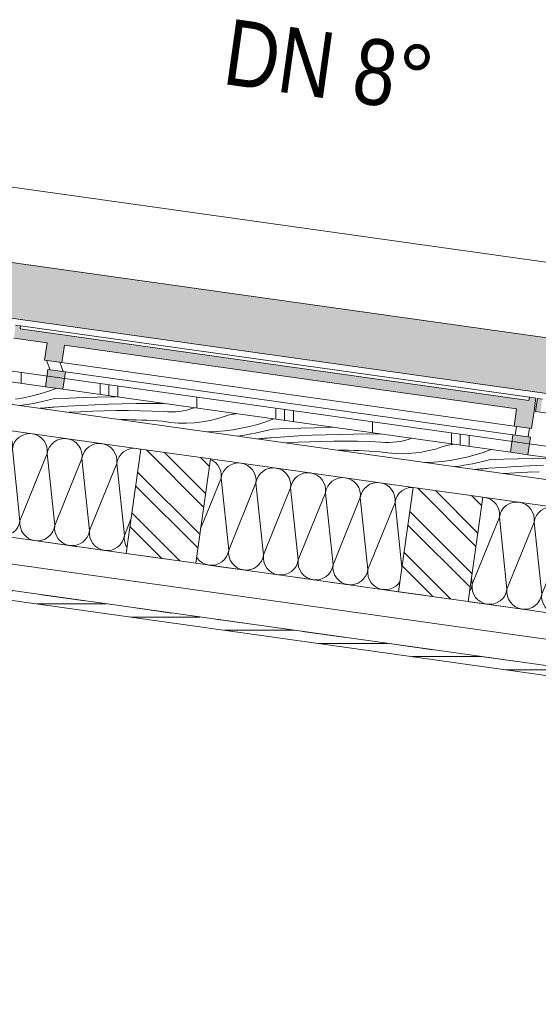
# Model space of a CAD drawing. Header units: metres. Extents: x 0 to 334, y 0 to 60.
# Tile 62 of 72: x 112.11 to 113.29, y 16.36 to 18.6. Entities that reach past the tile are written whole.
import ezdxf

# ---------------------------------------------------------------- set-up
doc = ezdxf.new("R2010")
doc.units = ezdxf.units.M
doc.header["$MEASUREMENT"] = 0
doc.linetypes.add('Strichlinie eng', pattern=[0.115, 0.075, -0.04])
for name, color, linetype in [('Neubau_0', 7, 'Continuous'), ('Neubau_24 Dachhaut', 7, 'Continuous'), ('Neubau_25 Dachsparren', 7, 'Continuous'), ('Neubau_70 Entwässerung_Regenwasser', 7, 'Continuous'), ('Neubau_90 Allgemein Beschriftung', 7, 'Continuous'), ('Neubau_@RL_500 Einrichtung', 7, 'Continuous')]:
    doc.layers.add(name, color=color, linetype=linetype)
doc.styles.add('ERSTELLTER_STIL_1', font='ARIALN.TTF')
pattern_1 = [(90, (111.53342, 12.92067), (-0.4, 0), []), (90, (111.51342, 12.92067), (-0.4, 0), []), (90, (111.49342, 12.92067), (-0.4, 0), []), (90, (111.71342, 13.92067), (-0.2, 0), [])]
pattern_2 = [(135, (111.51342, 12.92067), (0.053033, 0.053033), []), (135, (111.495744, 12.90299), (0.053033, 0.053033), [])]

# ---------------------------------------------------------------- blocks, each defined once
blk = doc.blocks.new('*X46', base_point=(111.5134, 12.9207))
at = {"layer": 'Neubau_24 Dachhaut', "color": 8, "linetype": 'Continuous', "lineweight": 9}
for p, q in [((111.9275, 17.6759), (111.9233, 17.6806)), ((111.9316, 17.6692), (111.9275, 17.6759)), ((111.9343, 17.6619), (111.9316, 17.6692)), ((111.945, 17.6673), (111.9403, 17.661)), ((111.9507, 17.6726), (111.945, 17.6673)), ((111.9574, 17.6767), (111.9507, 17.6726)), ((111.9648, 17.6794), (111.9574, 17.6767)), ((111.9725, 17.6806), (111.9648, 17.6794)), ((111.9804, 17.6803), (111.9725, 17.6806)), ((111.988, 17.6785), (111.9804, 17.6803)), ((111.9951, 17.6752), (111.988, 17.6785)), ((112.0014, 17.6705), (111.9951, 17.6752)), ((112.0068, 17.6648), (112.0014, 17.6705)), ((112.0367, 17.6656), (112.03, 17.6615)), ((112.044, 17.6683), (112.0367, 17.6656)), ((112.0518, 17.6695), (112.044, 17.6683)), ((112.0596, 17.6692), (112.0518, 17.6695)), ((112.0672, 17.6673), (112.0596, 17.6692)), ((112.0743, 17.664), (112.0672, 17.6673)), ((111.9352, 17.6463), (111.9095, 17.5828)), ((111.9355, 17.6541), (111.9343, 17.6619)), ((111.9352, 17.6463), (111.9355, 17.6541)), ((111.9371, 17.6539), (111.9352, 17.6463)), ((111.9352, 17.6463), (111.9525, 17.4823)), ((111.9403, 17.661), (111.9371, 17.6539)), ((112.0108, 17.6581), (112.0068, 17.6648)), ((112.0135, 17.6507), (112.0108, 17.6581)), ((112.0147, 17.643), (112.0135, 17.6507)), ((112.0144, 17.6351), (112.0147, 17.643)), ((112.0196, 17.6499), (112.0163, 17.6428)), ((112.0242, 17.6562), (112.0196, 17.6499)), ((112.03, 17.6615), (112.0242, 17.6562)), ((112.0807, 17.6594), (112.0743, 17.664)), ((112.086, 17.6536), (112.0807, 17.6594)), ((112.0901, 17.6469), (112.086, 17.6536)), ((112.0928, 17.6396), (112.0901, 17.6469)), ((112.1034, 17.6451), (112.0988, 17.6387)), ((112.1092, 17.6504), (112.1034, 17.6451)), ((112.1159, 17.6545), (112.1092, 17.6504)), ((112.1232, 17.6572), (112.1159, 17.6545)), ((112.131, 17.6584), (112.1232, 17.6572)), ((112.1388, 17.658), (112.131, 17.6584)), ((112.1464, 17.6562), (112.1388, 17.658)), ((112.1536, 17.6529), (112.1464, 17.6562)), ((112.1599, 17.6483), (112.1536, 17.6529)), ((112.1652, 17.6425), (112.1599, 17.6483)), ((112.1951, 17.6433), (112.1884, 17.6392)), ((112.2025, 17.646), (112.1951, 17.6433)), ((112.2102, 17.6472), (112.2025, 17.646)), ((112.218, 17.6469), (112.2102, 17.6472)), ((112.2257, 17.6451), (112.218, 17.6469)), ((112.2328, 17.6418), (112.2257, 17.6451)), ((112.0144, 17.6351), (111.9525, 17.4823)), ((112.0163, 17.6428), (112.0144, 17.6351)), ((112.0144, 17.6351), (112.0318, 17.4711)), ((112.0936, 17.624), (112.0318, 17.4711)), ((112.094, 17.6318), (112.0928, 17.6396)), ((112.0936, 17.624), (112.094, 17.6318)), ((112.0955, 17.6316), (112.0936, 17.624)), ((112.0936, 17.624), (112.111, 17.46)), ((112.0988, 17.6387), (112.0955, 17.6316)), ((112.1693, 17.6358), (112.1652, 17.6425)), ((112.172, 17.6285), (112.1693, 17.6358)), ((112.1732, 17.6207), (112.172, 17.6285)), ((112.1729, 17.6129), (112.1732, 17.6207)), ((112.1747, 17.6205), (112.1729, 17.6129)), ((112.178, 17.6276), (112.1747, 17.6205)), ((112.1826, 17.6339), (112.178, 17.6276)), ((112.1884, 17.6392), (112.1826, 17.6339)), ((112.2391, 17.6371), (112.2328, 17.6418)), ((112.2444, 17.6314), (112.2391, 17.6371)), ((112.2485, 17.6247), (112.2444, 17.6314)), ((112.2512, 17.6173), (112.2485, 17.6247)), ((112.2619, 17.6228), (112.2572, 17.6165)), ((112.2676, 17.6281), (112.2619, 17.6228)), ((112.2743, 17.6322), (112.2676, 17.6281)), ((112.2817, 17.6349), (112.2743, 17.6322)), ((112.2894, 17.6361), (112.2817, 17.6349)), ((112.2973, 17.6358), (112.2894, 17.6361)), ((112.3049, 17.6339), (112.2973, 17.6358)), ((112.312, 17.6306), (112.3049, 17.6339)), ((112.3183, 17.626), (112.312, 17.6306)), ((112.3236, 17.6202), (112.3183, 17.626)), ((112.3535, 17.6211), (112.3468, 17.617)), ((112.3609, 17.6238), (112.3535, 17.6211)), ((112.3687, 17.625), (112.3609, 17.6238)), ((112.3765, 17.6246), (112.3687, 17.625)), ((112.3841, 17.6228), (112.3765, 17.6246)), ((112.3859, 17.622), (112.3841, 17.6228)), ((112.1729, 17.6129), (112.111, 17.46)), ((112.1729, 17.6129), (112.1902, 17.4489)), ((112.2521, 17.6017), (112.1902, 17.4489)), ((112.2524, 17.6096), (112.2512, 17.6173)), ((112.2521, 17.6017), (112.2524, 17.6096)), ((112.2539, 17.6094), (112.2521, 17.6017)), ((112.2521, 17.6017), (112.2694, 17.4377)), ((112.2572, 17.6165), (112.2539, 17.6094)), ((112.3277, 17.6135), (112.3236, 17.6202)), ((112.3304, 17.6062), (112.3277, 17.6135)), ((112.3316, 17.5984), (112.3304, 17.6062)), ((112.3313, 17.5906), (112.3316, 17.5984)), ((112.3332, 17.5982), (112.3313, 17.5906)), ((112.3365, 17.6053), (112.3332, 17.5982)), ((112.3411, 17.6117), (112.3365, 17.6053)), ((112.3468, 17.617), (112.3411, 17.6117)), ((112.3313, 17.5906), (112.2694, 17.4377)), ((112.3313, 17.5906), (112.3487, 17.4266)), ((111.9428, 17.4612), (111.9474, 17.4675)), ((111.9474, 17.4675), (111.9507, 17.4746)), ((111.9507, 17.4746), (111.9525, 17.4823)), ((111.9525, 17.4823), (111.9522, 17.4744)), ((111.9522, 17.4744), (111.9534, 17.4667)), ((111.9534, 17.4667), (111.9561, 17.4593)), ((112.0266, 17.4564), (112.0299, 17.4635)), ((112.0299, 17.4635), (112.0318, 17.4711)), ((112.0318, 17.4711), (112.0314, 17.4633)), ((112.3637, 17.4637), (112.3487, 17.4266)), ((111.8915, 17.4542), (111.8926, 17.4534)), ((111.8926, 17.4534), (111.8997, 17.4501)), ((111.8997, 17.4501), (111.9074, 17.4482)), ((111.9074, 17.4482), (111.9152, 17.4479)), ((111.9152, 17.4479), (111.923, 17.4491)), ((111.923, 17.4491), (111.9303, 17.4518)), ((111.9303, 17.4518), (111.937, 17.4559)), ((111.937, 17.4559), (111.9428, 17.4612)), ((111.9561, 17.4593), (111.9602, 17.4526)), ((111.9602, 17.4526), (111.9655, 17.4469)), ((111.9655, 17.4469), (111.9719, 17.4422)), ((111.9719, 17.4422), (111.979, 17.4389)), ((112.0095, 17.4407), (112.0162, 17.4447)), ((112.0162, 17.4447), (112.022, 17.4501)), ((112.022, 17.4501), (112.0266, 17.4564)), ((112.0314, 17.4633), (112.0327, 17.4555)), ((112.0327, 17.4555), (112.0354, 17.4482)), ((112.0354, 17.4482), (112.0394, 17.4415)), ((112.0394, 17.4415), (112.0447, 17.4357)), ((112.1012, 17.4389), (112.1058, 17.4453)), ((112.1058, 17.4453), (112.1091, 17.4524)), ((112.1091, 17.4524), (112.111, 17.46)), ((112.111, 17.46), (112.1107, 17.4522)), ((112.1107, 17.4522), (112.1119, 17.4444)), ((112.1119, 17.4444), (112.1146, 17.437)), ((112.1851, 17.4341), (112.1884, 17.4412)), ((112.1884, 17.4412), (112.1902, 17.4489)), ((112.1902, 17.4489), (112.1899, 17.441)), ((111.979, 17.4389), (111.9866, 17.4371)), ((111.9866, 17.4371), (111.9944, 17.4368)), ((111.9944, 17.4368), (112.0022, 17.438)), ((112.0022, 17.438), (112.0095, 17.4407)), ((112.0447, 17.4357), (112.0511, 17.4311)), ((112.0511, 17.4311), (112.0582, 17.4278)), ((112.0582, 17.4278), (112.0658, 17.4259)), ((112.0658, 17.4259), (112.0736, 17.4256)), ((112.0736, 17.4256), (112.0814, 17.4268)), ((112.0814, 17.4268), (112.0888, 17.4295)), ((112.0888, 17.4295), (112.0955, 17.4336)), ((112.0955, 17.4336), (112.1012, 17.4389)), ((112.1146, 17.437), (112.1187, 17.4304)), ((112.1187, 17.4304), (112.124, 17.4246)), ((112.124, 17.4246), (112.1303, 17.42)), ((112.1303, 17.42), (112.1374, 17.4167)), ((112.168, 17.4184), (112.1747, 17.4225)), ((112.1747, 17.4225), (112.1804, 17.4278)), ((112.1804, 17.4278), (112.1851, 17.4341)), ((112.1899, 17.441), (112.1911, 17.4333)), ((112.1911, 17.4333), (112.1938, 17.4259)), ((112.1938, 17.4259), (112.1979, 17.4192)), ((112.1979, 17.4192), (112.2032, 17.4135)), ((112.2597, 17.4167), (112.2643, 17.423)), ((112.2643, 17.423), (112.2676, 17.4301)), ((112.2676, 17.4301), (112.2694, 17.4377)), ((112.2694, 17.4377), (112.2691, 17.4299)), ((112.2691, 17.4299), (112.2703, 17.4221)), ((112.2703, 17.4221), (112.273, 17.4148)), ((112.3435, 17.4119), (112.3468, 17.419)), ((112.3468, 17.419), (112.3487, 17.4266)), ((112.3487, 17.4266), (112.3483, 17.4188)), ((112.3483, 17.4188), (112.3495, 17.411)), ((112.1374, 17.4167), (112.145, 17.4148)), ((112.145, 17.4148), (112.1529, 17.4145)), ((112.1529, 17.4145), (112.1606, 17.4157)), ((112.1606, 17.4157), (112.168, 17.4184)), ((112.2032, 17.4135), (112.2095, 17.4088)), ((112.2095, 17.4088), (112.2166, 17.4055)), ((112.2166, 17.4055), (112.2243, 17.4037)), ((112.2243, 17.4037), (112.2321, 17.4034)), ((112.2321, 17.4034), (112.2398, 17.4046)), ((112.2398, 17.4046), (112.2472, 17.4073)), ((112.2472, 17.4073), (112.2539, 17.4113)), ((112.2539, 17.4113), (112.2597, 17.4167)), ((112.273, 17.4148), (112.2771, 17.4081)), ((112.2771, 17.4081), (112.2824, 17.4023)), ((112.2824, 17.4023), (112.2887, 17.3977)), ((112.2887, 17.3977), (112.2959, 17.3944)), ((112.3264, 17.3961), (112.3331, 17.4002)), ((112.3331, 17.4002), (112.3389, 17.4055)), ((112.3389, 17.4055), (112.3435, 17.4119)), ((112.3495, 17.411), (112.3522, 17.4036)), ((112.3522, 17.4036), (112.3547, 17.3997)), ((112.2959, 17.3944), (112.3035, 17.3925)), ((112.3035, 17.3925), (112.3113, 17.3922)), ((112.3113, 17.3922), (112.3191, 17.3934)), ((112.3191, 17.3934), (112.3264, 17.3961))]:
    blk.add_line(p, q, dxfattribs=at)
blk = doc.blocks.new('*X47', base_point=(111.5134, 12.9207))
at = {"layer": 'Neubau_24 Dachhaut', "color": 8, "linetype": 'Continuous', "lineweight": 9}
for p, q in [((112.5497, 17.5972), (112.5444, 17.5997)), ((112.556, 17.5926), (112.5497, 17.5972)), ((112.5613, 17.5868), (112.556, 17.5926)), ((112.5654, 17.5801), (112.5613, 17.5868)), ((112.5681, 17.5728), (112.5654, 17.5801)), ((112.5787, 17.5783), (112.5741, 17.5719)), ((112.5845, 17.5836), (112.5787, 17.5783)), ((112.5912, 17.5877), (112.5845, 17.5836)), ((112.5986, 17.5904), (112.5912, 17.5877)), ((112.6063, 17.5916), (112.5986, 17.5904)), ((112.6142, 17.5912), (112.6063, 17.5916)), ((112.6218, 17.5894), (112.6142, 17.5912)), ((112.6289, 17.5861), (112.6218, 17.5894)), ((112.6352, 17.5815), (112.6289, 17.5861)), ((112.6405, 17.5757), (112.6352, 17.5815)), ((112.6446, 17.569), (112.6405, 17.5757)), ((112.6704, 17.5765), (112.6637, 17.5724)), ((112.6778, 17.5792), (112.6704, 17.5765)), ((112.6855, 17.5804), (112.6778, 17.5792)), ((112.6934, 17.5801), (112.6855, 17.5804)), ((112.701, 17.5783), (112.6934, 17.5801)), ((112.7081, 17.575), (112.701, 17.5783)), ((112.569, 17.5572), (112.5221, 17.4414)), ((112.5693, 17.565), (112.5681, 17.5728)), ((112.569, 17.5572), (112.5693, 17.565)), ((112.5708, 17.5648), (112.569, 17.5572)), ((112.569, 17.5572), (112.5863, 17.3932)), ((112.5741, 17.5719), (112.5708, 17.5648)), ((112.6473, 17.5616), (112.6446, 17.569)), ((112.6485, 17.5539), (112.6473, 17.5616)), ((112.6482, 17.5461), (112.6485, 17.5539)), ((112.65, 17.5537), (112.6482, 17.5461)), ((112.6533, 17.5608), (112.65, 17.5537)), ((112.658, 17.5671), (112.6533, 17.5608)), ((112.6637, 17.5724), (112.658, 17.5671)), ((112.7144, 17.5703), (112.7081, 17.575)), ((112.7198, 17.5646), (112.7144, 17.5703)), ((112.7238, 17.5579), (112.7198, 17.5646)), ((112.7265, 17.5505), (112.7238, 17.5579)), ((112.7372, 17.556), (112.7326, 17.5497)), ((112.743, 17.5613), (112.7372, 17.556)), ((112.7497, 17.5654), (112.743, 17.5613)), ((112.757, 17.5681), (112.7497, 17.5654)), ((112.7648, 17.5693), (112.757, 17.5681)), ((112.7726, 17.569), (112.7648, 17.5693)), ((112.7802, 17.5671), (112.7726, 17.569)), ((112.7873, 17.5638), (112.7802, 17.5671)), ((112.7937, 17.5592), (112.7873, 17.5638)), ((112.799, 17.5534), (112.7937, 17.5592)), ((112.8031, 17.5467), (112.799, 17.5534)), ((112.8289, 17.5543), (112.8222, 17.5502)), ((112.8362, 17.557), (112.8289, 17.5543)), ((112.844, 17.5582), (112.8362, 17.557)), ((112.8518, 17.5578), (112.844, 17.5582)), ((112.8594, 17.556), (112.8518, 17.5578)), ((112.8666, 17.5527), (112.8594, 17.556)), ((112.6482, 17.5461), (112.5863, 17.3932)), ((112.6482, 17.5461), (112.6655, 17.3821)), ((112.7274, 17.5349), (112.6655, 17.3821)), ((112.7277, 17.5428), (112.7265, 17.5505)), ((112.7274, 17.5349), (112.7277, 17.5428)), ((112.7293, 17.5426), (112.7274, 17.5349)), ((112.7274, 17.5349), (112.7448, 17.3709)), ((112.7326, 17.5497), (112.7293, 17.5426)), ((112.8058, 17.5394), (112.8031, 17.5467)), ((112.807, 17.5316), (112.8058, 17.5394)), ((112.8066, 17.5238), (112.807, 17.5316)), ((112.8085, 17.5314), (112.8066, 17.5238)), ((112.8118, 17.5385), (112.8085, 17.5314)), ((112.8164, 17.5449), (112.8118, 17.5385)), ((112.8222, 17.5502), (112.8164, 17.5449)), ((112.8729, 17.5481), (112.8666, 17.5527)), ((112.8782, 17.5423), (112.8729, 17.5481)), ((112.8823, 17.5356), (112.8782, 17.5423)), ((112.885, 17.5282), (112.8823, 17.5356)), ((112.8956, 17.5337), (112.891, 17.5274)), ((112.9014, 17.539), (112.8956, 17.5337)), ((112.9081, 17.5431), (112.9014, 17.539)), ((112.9155, 17.5458), (112.9081, 17.5431)), ((112.9232, 17.547), (112.9155, 17.5458)), ((112.931, 17.5467), (112.9232, 17.547)), ((112.9387, 17.5449), (112.931, 17.5467)), ((112.9458, 17.5416), (112.9387, 17.5449)), ((112.9521, 17.5369), (112.9458, 17.5416)), ((112.9574, 17.5312), (112.9521, 17.5369)), ((112.9615, 17.5245), (112.9574, 17.5312)), ((112.9873, 17.532), (112.9806, 17.5279)), ((112.9947, 17.5347), (112.9873, 17.532)), ((113.0024, 17.5359), (112.9947, 17.5347)), ((113.0062, 17.5357), (113.0024, 17.5359)), ((112.8066, 17.5238), (112.7448, 17.3709)), ((112.8066, 17.5238), (112.824, 17.3598)), ((112.8859, 17.5127), (112.824, 17.3598)), ((112.8862, 17.5205), (112.885, 17.5282)), ((112.8859, 17.5127), (112.8862, 17.5205)), ((112.8877, 17.5203), (112.8859, 17.5127)), ((112.8859, 17.5127), (112.9032, 17.3487)), ((112.891, 17.5274), (112.8877, 17.5203)), ((112.9642, 17.5171), (112.9615, 17.5245)), ((112.9654, 17.5094), (112.9642, 17.5171)), ((112.9651, 17.5015), (112.9654, 17.5094)), ((112.9669, 17.5092), (112.9651, 17.5015)), ((112.9702, 17.5163), (112.9669, 17.5092)), ((112.9749, 17.5226), (112.9702, 17.5163)), ((112.9806, 17.5279), (112.9749, 17.5226)), ((112.9651, 17.5015), (112.9032, 17.3487)), ((112.9651, 17.5015), (112.9807, 17.3539)), ((112.5131, 17.3774), (112.5148, 17.3747)), ((112.5148, 17.3747), (112.5201, 17.3689)), ((112.5765, 17.3721), (112.5812, 17.3785)), ((112.5812, 17.3785), (112.5845, 17.3856)), ((112.5845, 17.3856), (112.5863, 17.3932)), ((112.5863, 17.3932), (112.586, 17.3854)), ((112.586, 17.3854), (112.5872, 17.3776)), ((112.5872, 17.3776), (112.5899, 17.3702)), ((112.6604, 17.3673), (112.6637, 17.3744)), ((112.6637, 17.3744), (112.6655, 17.3821)), ((112.6655, 17.3821), (112.6652, 17.3742)), ((112.6652, 17.3742), (112.6664, 17.3665)), ((112.5201, 17.3689), (112.5264, 17.3643)), ((112.5264, 17.3643), (112.5335, 17.361)), ((112.5335, 17.361), (112.5411, 17.3591)), ((112.5411, 17.3591), (112.549, 17.3588)), ((112.549, 17.3588), (112.5567, 17.36)), ((112.5567, 17.36), (112.5641, 17.3627)), ((112.5641, 17.3627), (112.5708, 17.3668)), ((112.5708, 17.3668), (112.5765, 17.3721)), ((112.5899, 17.3702), (112.594, 17.3636)), ((112.594, 17.3636), (112.5993, 17.3578)), ((112.5993, 17.3578), (112.6056, 17.3532)), ((112.6056, 17.3532), (112.6127, 17.3499)), ((112.6359, 17.3489), (112.6433, 17.3516)), ((112.6433, 17.3516), (112.65, 17.3557)), ((112.65, 17.3557), (112.6558, 17.361)), ((112.6558, 17.361), (112.6604, 17.3673)), ((112.6664, 17.3665), (112.6691, 17.3591)), ((112.6691, 17.3591), (112.6732, 17.3524)), ((112.6732, 17.3524), (112.6785, 17.3466)), ((112.735, 17.3499), (112.7396, 17.3562)), ((112.7396, 17.3562), (112.7429, 17.3633)), ((112.7429, 17.3633), (112.7448, 17.3709)), ((112.7448, 17.3709), (112.7444, 17.3631)), ((112.7444, 17.3631), (112.7456, 17.3553)), ((112.7456, 17.3553), (112.7483, 17.348)), ((112.8188, 17.3451), (112.8221, 17.3522)), ((112.8221, 17.3522), (112.824, 17.3598)), ((112.824, 17.3598), (112.8237, 17.352)), ((112.8237, 17.352), (112.8249, 17.3442)), ((112.6127, 17.3499), (112.6204, 17.348)), ((112.6204, 17.348), (112.6282, 17.3477)), ((112.6282, 17.3477), (112.6359, 17.3489)), ((112.6785, 17.3466), (112.6848, 17.342)), ((112.6848, 17.342), (112.692, 17.3387)), ((112.692, 17.3387), (112.6996, 17.3369)), ((112.6996, 17.3369), (112.7074, 17.3366)), ((112.7074, 17.3366), (112.7152, 17.3378)), ((112.7152, 17.3378), (112.7225, 17.3405)), ((112.7225, 17.3405), (112.7292, 17.3445)), ((112.7292, 17.3445), (112.735, 17.3499)), ((112.7483, 17.348), (112.7524, 17.3413)), ((112.7524, 17.3413), (112.7577, 17.3355)), ((112.7577, 17.3355), (112.7641, 17.3309)), ((112.7641, 17.3309), (112.7712, 17.3276)), ((112.7944, 17.3266), (112.8017, 17.3293)), ((112.8017, 17.3293), (112.8084, 17.3334)), ((112.8084, 17.3334), (112.8142, 17.3387)), ((112.8142, 17.3387), (112.8188, 17.3451)), ((112.8249, 17.3442), (112.8276, 17.3368)), ((112.8276, 17.3368), (112.8316, 17.3301)), ((112.8316, 17.3301), (112.837, 17.3244)), ((112.8934, 17.3276), (112.8981, 17.3339)), ((112.8981, 17.3339), (112.9014, 17.341)), ((112.9014, 17.341), (112.9032, 17.3487)), ((112.9032, 17.3487), (112.9029, 17.3408)), ((112.9029, 17.3408), (112.9041, 17.3331)), ((112.9041, 17.3331), (112.9068, 17.3257)), ((112.7712, 17.3276), (112.7788, 17.3257)), ((112.7788, 17.3257), (112.7866, 17.3254)), ((112.7866, 17.3254), (112.7944, 17.3266)), ((112.837, 17.3244), (112.8433, 17.3198)), ((112.8433, 17.3198), (112.8504, 17.3165)), ((112.8504, 17.3165), (112.858, 17.3146)), ((112.858, 17.3146), (112.8659, 17.3143)), ((112.8659, 17.3143), (112.8736, 17.3155)), ((112.8736, 17.3155), (112.881, 17.3182)), ((112.881, 17.3182), (112.8877, 17.3223)), ((112.8877, 17.3223), (112.8934, 17.3276)), ((112.9068, 17.3257), (112.9109, 17.319)), ((112.9109, 17.319), (112.9162, 17.3132)), ((112.9162, 17.3132), (112.9225, 17.3086)), ((112.9225, 17.3086), (112.9296, 17.3053)), ((112.9528, 17.3044), (112.9602, 17.3071)), ((112.9602, 17.3071), (112.9669, 17.3111)), ((112.9669, 17.3111), (112.9727, 17.3165)), ((112.9727, 17.3165), (112.9761, 17.3211)), ((112.9296, 17.3053), (112.9372, 17.3035)), ((112.9372, 17.3035), (112.9451, 17.3032)), ((112.9451, 17.3032), (112.9528, 17.3044))]:
    blk.add_line(p, q, dxfattribs=at)
blk = doc.blocks.new('*X48', base_point=(111.5134, 12.9207))
at = {"layer": 'Neubau_24 Dachhaut', "color": 8, "linetype": 'Continuous', "lineweight": 9}
for p, q in [((113.1687, 17.5133), (113.1647, 17.5135)), ((113.1763, 17.5115), (113.1687, 17.5133)), ((113.1834, 17.5082), (113.1763, 17.5115)), ((113.1898, 17.5035), (113.1834, 17.5082)), ((113.1951, 17.4978), (113.1898, 17.5035)), ((113.1992, 17.4911), (113.1951, 17.4978)), ((113.2019, 17.4837), (113.1992, 17.4911)), ((113.2125, 17.4892), (113.2079, 17.4829)), ((113.2183, 17.4945), (113.2125, 17.4892)), ((113.225, 17.4986), (113.2183, 17.4945)), ((113.2323, 17.5013), (113.225, 17.4986)), ((113.2401, 17.5025), (113.2323, 17.5013)), ((113.2479, 17.5022), (113.2401, 17.5025)), ((113.2555, 17.5003), (113.2479, 17.5022)), ((113.2627, 17.497), (113.2555, 17.5003)), ((113.269, 17.4924), (113.2627, 17.497)), ((113.2743, 17.4866), (113.269, 17.4924)), ((113.2784, 17.4799), (113.2743, 17.4866)), ((113.3042, 17.4875), (113.2975, 17.4834)), ((113.3116, 17.4902), (113.3042, 17.4875)), ((113.3193, 17.4914), (113.3116, 17.4902)), ((113.3271, 17.491), (113.3193, 17.4914)), ((113.3348, 17.4892), (113.3271, 17.491)), ((113.3419, 17.4859), (113.3348, 17.4892)), ((113.3482, 17.4813), (113.3419, 17.4859)), ((113.2027, 17.4681), (113.1409, 17.3153)), ((113.2031, 17.476), (113.2019, 17.4837)), ((113.2027, 17.4681), (113.2031, 17.476)), ((113.2046, 17.4758), (113.2027, 17.4681)), ((113.2027, 17.4681), (113.2201, 17.3041)), ((113.2079, 17.4829), (113.2046, 17.4758)), ((113.2811, 17.4726), (113.2784, 17.4799)), ((113.2823, 17.4648), (113.2811, 17.4726)), ((113.282, 17.457), (113.2823, 17.4648)), ((113.2838, 17.4646), (113.282, 17.457)), ((113.2871, 17.4717), (113.2838, 17.4646)), ((113.2917, 17.4781), (113.2871, 17.4717)), ((113.2975, 17.4834), (113.2917, 17.4781)), ((113.3535, 17.4755), (113.3482, 17.4813)), ((113.3576, 17.4688), (113.3535, 17.4755)), ((113.3603, 17.4614), (113.3576, 17.4688)), ((113.371, 17.4669), (113.3663, 17.4606)), ((113.3767, 17.4722), (113.371, 17.4669)), ((113.3834, 17.4763), (113.3767, 17.4722)), ((113.3908, 17.479), (113.3834, 17.4763)), ((113.3985, 17.4802), (113.3908, 17.479)), ((113.4064, 17.4799), (113.3985, 17.4802)), ((113.414, 17.4781), (113.4064, 17.4799)), ((113.4211, 17.4748), (113.414, 17.4781)), ((113.4274, 17.4701), (113.4211, 17.4748)), ((113.4327, 17.4644), (113.4274, 17.4701)), ((113.4368, 17.4577), (113.4327, 17.4644)), ((113.4626, 17.4652), (113.4559, 17.4611)), ((113.47, 17.4679), (113.4626, 17.4652)), ((113.4778, 17.4691), (113.47, 17.4679)), ((113.4856, 17.4688), (113.4778, 17.4691)), ((113.4932, 17.4669), (113.4856, 17.4688)), ((113.5003, 17.4636), (113.4932, 17.4669)), ((113.5067, 17.459), (113.5003, 17.4636)), ((113.282, 17.457), (113.2201, 17.3041)), ((113.282, 17.457), (113.2993, 17.293)), ((113.3612, 17.4459), (113.2993, 17.293)), ((113.3615, 17.4537), (113.3603, 17.4614)), ((113.3612, 17.4459), (113.3615, 17.4537)), ((113.363, 17.4535), (113.3612, 17.4459)), ((113.3612, 17.4459), (113.3785, 17.2819)), ((113.3663, 17.4606), (113.363, 17.4535)), ((113.4395, 17.4503), (113.4368, 17.4577)), ((113.4407, 17.4426), (113.4395, 17.4503)), ((113.4404, 17.4347), (113.4407, 17.4426)), ((113.4423, 17.4423), (113.4404, 17.4347)), ((113.4456, 17.4495), (113.4423, 17.4423)), ((113.4502, 17.4558), (113.4456, 17.4495)), ((113.4559, 17.4611), (113.4502, 17.4558)), ((113.512, 17.4532), (113.5067, 17.459)), ((113.516, 17.4465), (113.512, 17.4532)), ((113.5187, 17.4392), (113.516, 17.4465)), ((113.5294, 17.4447), (113.5248, 17.4383)), ((113.5352, 17.45), (113.5294, 17.4447)), ((113.5419, 17.4541), (113.5352, 17.45)), ((113.5492, 17.4568), (113.5419, 17.4541)), ((113.557, 17.458), (113.5492, 17.4568)), ((113.5648, 17.4576), (113.557, 17.458)), ((113.5724, 17.4558), (113.5648, 17.4576)), ((113.5795, 17.4525), (113.5724, 17.4558)), ((113.5859, 17.4479), (113.5795, 17.4525)), ((113.5912, 17.4421), (113.5859, 17.4479)), ((113.5953, 17.4354), (113.5912, 17.4421)), ((113.6211, 17.4429), (113.6144, 17.4388)), ((113.6259, 17.4447), (113.6211, 17.4429)), ((113.4404, 17.4347), (113.3785, 17.2819)), ((113.4404, 17.4347), (113.4578, 17.2707)), ((113.5196, 17.4236), (113.4578, 17.2707)), ((113.52, 17.4314), (113.5187, 17.4392)), ((113.5196, 17.4236), (113.52, 17.4314)), ((113.5215, 17.4312), (113.5196, 17.4236)), ((113.5196, 17.4236), (113.537, 17.2596)), ((113.5248, 17.4383), (113.5215, 17.4312)), ((113.598, 17.428), (113.5953, 17.4354)), ((113.5992, 17.4203), (113.598, 17.428)), ((113.5989, 17.4125), (113.5992, 17.4203)), ((113.6007, 17.4201), (113.5989, 17.4125)), ((113.604, 17.4272), (113.6007, 17.4201)), ((113.6086, 17.4335), (113.604, 17.4272)), ((113.6144, 17.4388), (113.6086, 17.4335)), ((113.5989, 17.4125), (113.537, 17.2596)), ((113.5989, 17.4125), (113.6085, 17.321)), ((113.1391, 17.3317), (113.1409, 17.3153)), ((113.1357, 17.3005), (113.139, 17.3076)), ((113.139, 17.3076), (113.1409, 17.3153)), ((113.1409, 17.3153), (113.1405, 17.3074)), ((113.1405, 17.3074), (113.1418, 17.2997)), ((113.1345, 17.2989), (113.1357, 17.3005)), ((113.1418, 17.2997), (113.1445, 17.2923)), ((113.1445, 17.2923), (113.1485, 17.2856)), ((113.1485, 17.2856), (113.1538, 17.2798)), ((113.2103, 17.2831), (113.2149, 17.2894)), ((113.2149, 17.2894), (113.2182, 17.2965)), ((113.2182, 17.2965), (113.2201, 17.3041)), ((113.2201, 17.3041), (113.2198, 17.2963)), ((113.2198, 17.2963), (113.221, 17.2885)), ((113.221, 17.2885), (113.2237, 17.2812)), ((113.2942, 17.2783), (113.2975, 17.2854)), ((113.2975, 17.2854), (113.2993, 17.293)), ((113.2993, 17.293), (113.299, 17.2852)), ((113.299, 17.2852), (113.3002, 17.2774)), ((113.1538, 17.2798), (113.1602, 17.2752)), ((113.1602, 17.2752), (113.1673, 17.2719)), ((113.1673, 17.2719), (113.1749, 17.2701)), ((113.1749, 17.2701), (113.1827, 17.2698)), ((113.1827, 17.2698), (113.1905, 17.271)), ((113.1905, 17.271), (113.1979, 17.2737)), ((113.1979, 17.2737), (113.2046, 17.2777)), ((113.2046, 17.2777), (113.2103, 17.2831)), ((113.2237, 17.2812), (113.2278, 17.2745)), ((113.2278, 17.2745), (113.2331, 17.2687)), ((113.2331, 17.2687), (113.2394, 17.2641)), ((113.2394, 17.2641), (113.2465, 17.2608)), ((113.2697, 17.2598), (113.2771, 17.2625)), ((113.2771, 17.2625), (113.2838, 17.2666)), ((113.2838, 17.2666), (113.2895, 17.2719)), ((113.2895, 17.2719), (113.2942, 17.2783)), ((113.3002, 17.2774), (113.3029, 17.27)), ((113.3029, 17.27), (113.307, 17.2633)), ((113.307, 17.2633), (113.3123, 17.2576)), ((113.3688, 17.2608), (113.3734, 17.2671)), ((113.3734, 17.2671), (113.3767, 17.2742)), ((113.3767, 17.2742), (113.3785, 17.2819)), ((113.3785, 17.2819), (113.3782, 17.274)), ((113.3782, 17.274), (113.3794, 17.2663)), ((113.3794, 17.2663), (113.3821, 17.2589)), ((113.4526, 17.256), (113.4559, 17.2631)), ((113.4559, 17.2631), (113.4578, 17.2707)), ((113.4578, 17.2707), (113.4574, 17.2629)), ((113.4574, 17.2629), (113.4586, 17.2551)), ((113.2465, 17.2608), (113.2541, 17.2589)), ((113.2541, 17.2589), (113.262, 17.2586)), ((113.262, 17.2586), (113.2697, 17.2598)), ((113.3123, 17.2576), (113.3186, 17.253)), ((113.3186, 17.253), (113.3257, 17.2497)), ((113.3257, 17.2497), (113.3334, 17.2478)), ((113.3334, 17.2478), (113.3412, 17.2475)), ((113.3412, 17.2475), (113.3489, 17.2487)), ((113.3489, 17.2487), (113.3563, 17.2514)), ((113.3563, 17.2514), (113.363, 17.2555)), ((113.363, 17.2555), (113.3688, 17.2608)), ((113.3821, 17.2589), (113.3862, 17.2522)), ((113.3862, 17.2522), (113.3915, 17.2464)), ((113.3915, 17.2464), (113.3978, 17.2418)), ((113.3978, 17.2418), (113.405, 17.2385)), ((113.4282, 17.2376), (113.4355, 17.2403)), ((113.4355, 17.2403), (113.4422, 17.2443)), ((113.4422, 17.2443), (113.448, 17.2496)), ((113.448, 17.2496), (113.4526, 17.256)), ((113.4586, 17.2551), (113.4613, 17.2478)), ((113.4613, 17.2478), (113.4654, 17.2411)), ((113.4654, 17.2411), (113.4707, 17.2353)), ((113.5272, 17.2385), (113.5318, 17.2448)), ((113.5318, 17.2448), (113.5351, 17.252)), ((113.5351, 17.252), (113.537, 17.2596)), ((113.537, 17.2596), (113.5367, 17.2517)), ((113.5367, 17.2517), (113.5379, 17.244)), ((113.5379, 17.244), (113.5406, 17.2366)), ((113.405, 17.2385), (113.4126, 17.2367)), ((113.4126, 17.2367), (113.4204, 17.2363)), ((113.4204, 17.2363), (113.4282, 17.2376)), ((113.4707, 17.2353), (113.4771, 17.2307)), ((113.4771, 17.2307), (113.4842, 17.2274)), ((113.4842, 17.2274), (113.4918, 17.2255)), ((113.4918, 17.2255), (113.4996, 17.2252)), ((113.4996, 17.2252), (113.5074, 17.2264)), ((113.5074, 17.2264), (113.5147, 17.2291)), ((113.5147, 17.2291), (113.5214, 17.2332)), ((113.5214, 17.2332), (113.5272, 17.2385)), ((113.5406, 17.2366), (113.5446, 17.2299)), ((113.5446, 17.2299), (113.55, 17.2242)), ((113.55, 17.2242), (113.5563, 17.2196)), ((113.5563, 17.2196), (113.5634, 17.2163)), ((113.5866, 17.2153), (113.594, 17.218)), ((113.594, 17.218), (113.594, 17.218)), ((113.5634, 17.2163), (113.571, 17.2144)), ((113.571, 17.2144), (113.5789, 17.2141)), ((113.5789, 17.2141), (113.5866, 17.2153))]:
    blk.add_line(p, q, dxfattribs=at)
blk = doc.blocks.new('*X58', base_point=(111.5134, 12.9207))
at = {"layer": 'Neubau_24 Dachhaut', "color": 8, "linetype": 'Continuous', "lineweight": 9}
for p, q in [((112.1937, 17.7614), (112.1756, 17.7548)), ((112.1197, 17.7401), (112.1007, 17.7368)), ((112.1385, 17.7442), (112.1197, 17.7401)), ((112.1572, 17.7491), (112.1385, 17.7442)), ((112.1756, 17.7548), (112.1572, 17.7491)), ((112.171, 17.7335), (112.1612, 17.7313)), ((112.1808, 17.7359), (112.171, 17.7335)), ((112.1905, 17.7385), (112.1808, 17.7359)), ((112.1905, 17.7385), (112.2228, 17.7394)), ((112.2228, 17.7394), (112.255, 17.7403)), ((112.255, 17.7403), (112.2873, 17.7412)), ((112.2873, 17.7412), (112.3196, 17.7421)), ((112.3196, 17.7421), (112.3294, 17.7423)), ((112.1216, 17.7239), (112.1117, 17.7225)), ((112.1316, 17.7255), (112.1216, 17.7239)), ((112.1415, 17.7273), (112.1316, 17.7255)), ((112.1514, 17.7292), (112.1415, 17.7273)), ((112.1612, 17.7313), (112.1514, 17.7292)), ((112.1571, 17.7161), (112.1609, 17.7164)), ((112.1609, 17.7164), (112.1648, 17.7167)), ((112.1648, 17.7167), (112.1686, 17.717)), ((112.1686, 17.717), (112.1724, 17.7174)), ((112.1724, 17.7174), (112.1762, 17.7177)), ((112.1762, 17.7177), (112.1801, 17.718)), ((112.1801, 17.718), (112.1839, 17.7183)), ((112.1839, 17.7183), (112.1877, 17.7186)), ((112.1877, 17.7186), (112.2189, 17.7208)), ((112.2189, 17.7208), (112.2502, 17.7227)), ((112.2502, 17.7227), (112.2814, 17.7242)), ((112.2762, 17.7096), (112.3033, 17.7104)), ((112.2814, 17.7242), (112.3127, 17.7255)), ((112.3033, 17.7104), (112.3304, 17.7108)), ((112.3127, 17.7255), (112.344, 17.7264)), ((112.3304, 17.7108), (112.3575, 17.7108)), ((112.344, 17.7264), (112.3753, 17.7269)), ((112.3575, 17.7108), (112.3846, 17.7104)), ((112.3753, 17.7269), (112.4066, 17.7272)), ((112.3846, 17.7104), (112.4117, 17.7097)), ((112.4066, 17.7272), (112.4379, 17.7271)), ((112.4739, 17.709), (112.4826, 17.7103)), ((112.4826, 17.7103), (112.4912, 17.7121)), ((112.4912, 17.7121), (112.4997, 17.7145)), ((112.4997, 17.7145), (112.508, 17.7172)), ((112.2221, 17.7069), (112.2491, 17.7084)), ((112.2491, 17.7084), (112.2762, 17.7096)), ((112.3406, 17.6903), (112.3525, 17.6902)), ((112.3525, 17.6902), (112.3644, 17.69)), ((112.3644, 17.69), (112.3763, 17.6897)), ((112.3763, 17.6897), (112.3882, 17.6893)), ((112.3882, 17.6893), (112.4001, 17.6888)), ((112.4001, 17.6888), (112.4119, 17.6881)), ((112.4117, 17.7097), (112.4388, 17.7087)), ((112.4119, 17.6881), (112.4238, 17.6874)), ((112.4388, 17.7087), (112.4476, 17.708)), ((112.4476, 17.708), (112.4564, 17.7078)), ((112.4564, 17.7078), (112.4651, 17.7082)), ((112.4651, 17.7082), (112.4739, 17.709)), ((112.5262, 17.6853), (112.5441, 17.6885)), ((112.5441, 17.6885), (112.5618, 17.6929)), ((112.5618, 17.6929), (112.5791, 17.6985)), ((112.5791, 17.6985), (112.5822, 17.6995)), ((112.5822, 17.6995), (112.5853, 17.7005)), ((112.5853, 17.7005), (112.5884, 17.7013)), ((112.5884, 17.7013), (112.5916, 17.702)), ((112.5916, 17.702), (112.5948, 17.7026)), ((112.5948, 17.7026), (112.598, 17.7031)), ((112.598, 17.7031), (112.6012, 17.7034)), ((112.6012, 17.7034), (112.6044, 17.7037)), ((112.6889, 17.6918), (112.6707, 17.6853)), ((112.4238, 17.6874), (112.4357, 17.6866)), ((112.4357, 17.6866), (112.4537, 17.684)), ((112.4537, 17.684), (112.4718, 17.6825)), ((112.4718, 17.6825), (112.49, 17.6822)), ((112.49, 17.6822), (112.5082, 17.6832)), ((112.5082, 17.6832), (112.5262, 17.6853)), ((112.5958, 17.6672), (112.5767, 17.6648)), ((112.6148, 17.6705), (112.5958, 17.6672)), ((112.6337, 17.6746), (112.6148, 17.6705)), ((112.6523, 17.6795), (112.6337, 17.6746)), ((112.6707, 17.6853), (112.6523, 17.6795)), ((112.6759, 17.6663), (112.6662, 17.6639)), ((112.6857, 17.6689), (112.6759, 17.6663)), ((112.6857, 17.6689), (112.7179, 17.6698)), ((112.7179, 17.6698), (112.7502, 17.6707)), ((112.7502, 17.6707), (112.7824, 17.6716)), ((112.7824, 17.6716), (112.8147, 17.6725)), ((112.8147, 17.6725), (112.8245, 17.6728)), ((112.5574, 17.6632), (112.5382, 17.6625)), ((112.5767, 17.6648), (112.5574, 17.6632)), ((112.6168, 17.6543), (112.6068, 17.6529)), ((112.6267, 17.6559), (112.6168, 17.6543)), ((112.6366, 17.6577), (112.6267, 17.6559)), ((112.6465, 17.6596), (112.6366, 17.6577)), ((112.6563, 17.6617), (112.6465, 17.6596)), ((112.6523, 17.6465), (112.6561, 17.6468)), ((112.6561, 17.6468), (112.6599, 17.6471)), ((112.6662, 17.6639), (112.6563, 17.6617)), ((112.6599, 17.6471), (112.6637, 17.6475)), ((112.6637, 17.6475), (112.6676, 17.6478)), ((112.6676, 17.6478), (112.6714, 17.6481)), ((112.6714, 17.6481), (112.6752, 17.6484)), ((112.6752, 17.6484), (112.679, 17.6487)), ((112.679, 17.6487), (112.6829, 17.649)), ((112.6829, 17.649), (112.7141, 17.6512)), ((112.7141, 17.6512), (112.7453, 17.6531)), ((112.7453, 17.6531), (112.7766, 17.6547)), ((112.7766, 17.6547), (112.8078, 17.6559)), ((112.8078, 17.6559), (112.8391, 17.6568)), ((112.8391, 17.6568), (112.8704, 17.6574)), ((112.8704, 17.6574), (112.9017, 17.6576)), ((112.9017, 17.6576), (112.933, 17.6575)), ((112.9863, 17.6426), (112.9948, 17.6449)), ((112.9948, 17.6449), (113.0032, 17.6477)), ((112.7172, 17.6374), (112.7443, 17.6389)), ((112.7443, 17.6389), (112.7713, 17.64)), ((112.7713, 17.64), (112.7984, 17.6408)), ((112.7984, 17.6408), (112.8255, 17.6412)), ((112.8255, 17.6412), (112.8526, 17.6412)), ((112.8357, 17.6207), (112.8476, 17.6206)), ((112.8476, 17.6206), (112.8595, 17.6204)), ((112.8526, 17.6412), (112.8797, 17.6409)), ((112.8595, 17.6204), (112.8714, 17.6201)), ((112.8797, 17.6409), (112.9068, 17.6402)), ((112.9068, 17.6402), (112.9339, 17.6391)), ((112.9339, 17.6391), (112.9427, 17.6384)), ((112.9427, 17.6384), (112.9515, 17.6382)), ((112.9515, 17.6382), (112.9603, 17.6386)), ((112.9603, 17.6386), (112.969, 17.6394)), ((112.969, 17.6394), (112.9777, 17.6407)), ((112.9777, 17.6407), (112.9863, 17.6426)), ((113.0393, 17.6189), (113.0569, 17.6234)), ((113.0569, 17.6234), (113.0742, 17.6289)), ((113.0742, 17.6289), (113.0773, 17.6299)), ((113.0773, 17.6299), (113.0804, 17.6309)), ((113.0804, 17.6309), (113.0836, 17.6317)), ((113.0836, 17.6317), (113.0867, 17.6324)), ((113.0867, 17.6324), (113.0899, 17.633)), ((113.0899, 17.633), (113.0931, 17.6335)), ((113.0931, 17.6335), (113.0963, 17.6338)), ((113.0963, 17.6338), (113.0995, 17.6341)), ((113.184, 17.6222), (113.1659, 17.6157)), ((112.8714, 17.6201), (112.8833, 17.6197)), ((112.8833, 17.6197), (112.8952, 17.6192)), ((112.8952, 17.6192), (112.9071, 17.6186)), ((112.9071, 17.6186), (112.9189, 17.6178)), ((112.9189, 17.6178), (112.9308, 17.617)), ((112.9308, 17.617), (112.9488, 17.6144)), ((112.9488, 17.6144), (112.967, 17.6129)), ((112.967, 17.6129), (112.9851, 17.6127)), ((112.9851, 17.6127), (113.0033, 17.6136)), ((113.0033, 17.6136), (113.0214, 17.6157)), ((113.0214, 17.6157), (113.0393, 17.6189)), ((113.11, 17.6009), (113.0909, 17.5976)), ((113.1288, 17.605), (113.11, 17.6009)), ((113.1475, 17.6099), (113.1288, 17.605)), ((113.1659, 17.6157), (113.1475, 17.6099)), ((113.1808, 17.5993), (113.1711, 17.5967)), ((113.1808, 17.5993), (113.213, 17.6002)), ((113.213, 17.6002), (113.2453, 17.6011)), ((113.2453, 17.6011), (113.2776, 17.602)), ((113.2776, 17.602), (113.3098, 17.6029)), ((113.0526, 17.5936), (113.0333, 17.5929)), ((113.0718, 17.5952), (113.0526, 17.5936)), ((113.0909, 17.5976), (113.0718, 17.5952)), ((113.1119, 17.5847), (113.1019, 17.5833)), ((113.1218, 17.5863), (113.1119, 17.5847)), ((113.1317, 17.5881), (113.1218, 17.5863)), ((113.1416, 17.59), (113.1317, 17.5881)), ((113.1515, 17.5921), (113.1416, 17.59)), ((113.1474, 17.5769), (113.1512, 17.5772)), ((113.1512, 17.5772), (113.155, 17.5775)), ((113.1613, 17.5943), (113.1515, 17.5921)), ((113.155, 17.5775), (113.1589, 17.5779)), ((113.1589, 17.5779), (113.1627, 17.5782)), ((113.1711, 17.5967), (113.1613, 17.5943)), ((113.1627, 17.5782), (113.1665, 17.5785)), ((113.1665, 17.5785), (113.1703, 17.5788)), ((113.1703, 17.5788), (113.1742, 17.5791)), ((113.1742, 17.5791), (113.178, 17.5794)), ((113.178, 17.5794), (113.2092, 17.5816)), ((113.2092, 17.5816), (113.2404, 17.5835)), ((113.2404, 17.5835), (113.2717, 17.5851)), ((113.2717, 17.5851), (113.303, 17.5863)), ((113.2123, 17.5678), (113.2394, 17.5693)), ((113.2394, 17.5693), (113.2665, 17.5704)), ((113.2665, 17.5704), (113.2936, 17.5712))]:
    blk.add_line(p, q, dxfattribs=at)

msp = doc.modelspace()

# ---------------------------------------------------------------- hatches: boundary and pattern name
at = {"layer": 'Neubau_0', "linetype": 'Continuous', "lineweight": 18, "true_color": 0x738fa8}
msp.add_hatch(color=153, dxfattribs=at).paths.add_polyline_path([(111.9498, 17.9408), (111.9511, 18.0675), (114.8331, 17.6624), (114.8318, 17.5357)])
at = {"layer": 'Neubau_24 Dachhaut', "linetype": 'Continuous', "lineweight": 9}
h = msp.add_hatch(dxfattribs=at)
h.set_pattern_fill('Holzwerkstoff_Sperrholz__D2', color=8, style=0, pattern_type=2)
h.set_pattern_definition([(0, (111.513422, 12.92067), (0, 0.03), [])])
h.paths.add_polyline_path([(108.1847, 17.828), (118.5397, 16.3727), (118.5397, 16.3949), (108.1847, 17.8502)])
at = {"layer": 'Neubau_24 Dachhaut', "linetype": 'Continuous', "lineweight": 0, "true_color": 0x000000}
h = msp.add_hatch(dxfattribs=at)
h.set_pattern_fill('Metall_Zinkblech_0001', color=18, style=0, pattern_type=2)
h.set_pattern_definition(pattern_1)
h.paths.add_polyline_path([(112.0794, 17.7775), (112.1691, 17.7649), (112.1726, 17.7896), (112.0829, 17.8022)])
h = msp.add_hatch(dxfattribs=at)
h.set_pattern_fill('Metall_Zinkblech_0001', color=18, style=0, pattern_type=2)
h.set_pattern_definition(pattern_1)
h.paths.add_polyline_path([(112.2122, 17.7841), (112.2087, 17.7593), (113.2281, 17.616), (113.2316, 17.6408)])
h = msp.add_hatch(dxfattribs=at)
h.set_pattern_fill('Metall_Zinkblech_0001', color=18, style=0, pattern_type=2)
h.set_pattern_definition(pattern_1)
h.paths.add_polyline_path([(113.2712, 17.6352), (113.2677, 17.6105), (113.3574, 17.5979), (113.3609, 17.6226)])
at = {"layer": 'Neubau_25 Dachsparren', "linetype": 'Continuous', "lineweight": 0, "true_color": 0x000000}
h = msp.add_hatch(dxfattribs=at)
h.set_pattern_fill('Metall_Stahl_0001', color=18, style=0, pattern_type=2)
h.set_pattern_definition(pattern_2)
h.paths.add_polyline_path([(112.5111, 17.3634), (112.5445, 17.601), (112.3861, 17.6233), (112.3527, 17.3856)])
h = msp.add_hatch(dxfattribs=at)
h.set_pattern_fill('Metall_Stahl_0001', color=18, style=0, pattern_type=2)
h.set_pattern_definition(pattern_2)
h.paths.add_polyline_path([(113.1313, 17.2762), (113.1647, 17.5139), (113.0063, 17.5361), (112.9729, 17.2985)])
at = {"layer": 'Neubau_@RL_500 Einrichtung', "linetype": 'Continuous', "lineweight": 0, "true_color": 0x272727}
for points in [[(112.0968, 17.876), (112.1082, 17.8744), (112.1123, 17.9041), (112.101, 17.9057)], [(113.2668, 17.7116), (113.2699, 17.7339), (112.1113, 17.8967), (112.1082, 17.8744)], [(112.2066, 17.8202), (112.2121, 17.8598), (112.1725, 17.8654), (112.167, 17.8258)], [(112.2087, 17.7593), (112.2143, 17.7989), (112.1747, 17.8045), (112.1691, 17.7649)], [(113.2816, 17.7095), (113.2858, 17.7392), (113.271, 17.7413), (113.2668, 17.7116)], [(113.2851, 17.709), (113.2965, 17.7074), (113.3007, 17.7371), (113.2893, 17.7387)], [(113.2761, 17.6699), (113.2816, 17.7095), (113.242, 17.7151), (113.2365, 17.6755)], [(113.2677, 17.6105), (113.2733, 17.6501), (113.2337, 17.6556), (113.2281, 17.616)]]:
    msp.add_hatch(color=250, dxfattribs=at).paths.add_polyline_path(points)

# ---------------------------------------------------------------- linework, layer by layer
at = {"layer": 'Neubau_0', "color": 7, "linetype": 'Continuous', "lineweight": 9, "flags": 128}
msp.add_lwpolyline([(111.9498, 17.9408), (111.9511, 18.0675), (114.8331, 17.6624), (114.8318, 17.5357)], close=True, dxfattribs=at)
at = {"layer": 'Neubau_24 Dachhaut', "color": 7, "linetype": 'Continuous', "lineweight": 13}
for p, q in [((107.9297, 18.3859), (119.0417, 16.8242)), ((107.9297, 18.3102), (119.0417, 16.7485)), ((108.1847, 17.9108), (118.5397, 16.4555)), ((108.1847, 17.8502), (118.5397, 16.3949)), ((108.1847, 17.828), (118.5397, 16.3727))]:
    msp.add_line(p, q, dxfattribs=at)
at = {"layer": 'Neubau_24 Dachhaut', "color": 7, "linetype": 'Continuous', "lineweight": 13, "flags": 128}
for points in [[(107.9297, 18.3607), (109.7925, 18.0989), (109.8321, 18.0933), (110.8515, 17.9501), (110.8911, 17.9445), (110.9808, 17.9319), (111.0204, 17.9263), (112.0398, 17.783), (112.0794, 17.7775), (112.1691, 17.7649), (112.2087, 17.7593), (113.2281, 17.616), (113.2677, 17.6105), (113.3574, 17.5979), (113.397, 17.5923), (114.4164, 17.449), (114.456, 17.4435), (114.5457, 17.4309)], [(108.0447, 18.2334), (108.2031, 18.2112), (108.6649, 18.1463), (108.8233, 18.124), (109.2851, 18.0591), (109.4435, 18.0368), (109.9053, 17.972), (110.0637, 17.9497), (110.5255, 17.8848), (110.6839, 17.8625), (111.1457, 17.7976), (111.3041, 17.7754), (111.7659, 17.7105), (111.9243, 17.6882), (112.3861, 17.6233), (112.5445, 17.601), (113.0063, 17.5361), (113.1647, 17.5139), (113.6265, 17.449), (113.7849, 17.4267), (114.2467, 17.3618), (114.4051, 17.3395), (114.8669, 17.2746)], [(108.0113, 17.9958), (108.1697, 17.9735), (108.1847, 17.9714), (108.6315, 17.9086), (108.7899, 17.8863), (109.2517, 17.8215), (109.4101, 17.7992), (109.8719, 17.7343), (110.0303, 17.712), (110.4921, 17.6471), (110.6505, 17.6249), (111.1123, 17.56), (111.2707, 17.5377), (111.7325, 17.4728), (111.8909, 17.4505), (112.3527, 17.3856), (112.5111, 17.3634), (112.9729, 17.2985), (113.1313, 17.2762), (113.5931, 17.2113), (113.7515, 17.189), (114.2133, 17.1241), (114.3717, 17.1019), (114.8335, 17.037)]]:
    msp.add_lwpolyline(points, dxfattribs=at)
at = {"layer": 'Neubau_25 Dachsparren', "color": 7, "linetype": 'Continuous', "lineweight": 9}
for p, q in [((112.3861, 17.6233), (112.3527, 17.3856)), ((112.5445, 17.601), (112.5111, 17.3634)), ((113.0063, 17.5361), (112.9729, 17.2985)), ((113.1647, 17.5139), (113.1313, 17.2762))]:
    msp.add_line(p, q, dxfattribs=at)
at = {"layer": 'Neubau_70 Entwässerung_Regenwasser', "color": 7, "linetype": 'Strichlinie eng', "lineweight": 13}
msp.add_lwpolyline([(107.3911, 18.0829), (118.7947, 16.4803), (118.7947, 16.3591), (107.3909, 17.9618)], close=True, dxfattribs=at)
at = {"layer": 'Neubau_90 Allgemein Beschriftung', "color": 7, "linetype": 'Continuous', "lineweight": 9}
msp.add_line((114.263, 17.9144), (111.477, 18.306), dxfattribs=at)
at = {"layer": 'Neubau_@RL_500 Einrichtung', "color": 253, "linetype": 'Continuous', "lineweight": 13, "true_color": 0x9f9f9f}
for p, q in [((112.101, 17.9057), (112.1123, 17.9041)), ((112.1123, 17.9041), (112.1113, 17.8967)), ((113.2699, 17.734), (112.1113, 17.8968)), ((112.1113, 17.8967), (113.2699, 17.7339)), ((112.1123, 17.9041), (113.271, 17.7413)), ((112.1725, 17.8654), (112.167, 17.8258)), ((112.2121, 17.8598), (112.2066, 17.8202)), ((112.2121, 17.8598), (113.242, 17.7151)), ((112.167, 17.8258), (112.2066, 17.8202)), ((112.1794, 17.8038), (112.1717, 17.8251)), ((112.1747, 17.8045), (112.1691, 17.7649)), ((112.1747, 17.8045), (112.2143, 17.7989)), ((112.2019, 17.8209), (112.2096, 17.7996)), ((112.2066, 17.8202), (113.2365, 17.6755)), ((112.2143, 17.7989), (112.2087, 17.7593)), ((112.2143, 17.7989), (113.2337, 17.6556)), ((113.271, 17.7413), (113.2699, 17.7339)), ((113.271, 17.7413), (113.2858, 17.7392)), ((113.2893, 17.7387), (113.2851, 17.709)), ((113.2893, 17.7387), (113.3007, 17.7371)), ((113.242, 17.7151), (113.2365, 17.6755)), ((113.2365, 17.6755), (113.2761, 17.6699)), ((113.2386, 17.655), (113.2414, 17.6748)), ((113.2711, 17.6706), (113.2683, 17.6508)), ((113.2337, 17.6556), (113.2281, 17.616)), ((113.2337, 17.6556), (113.2733, 17.6501)), ((113.2733, 17.6501), (113.2677, 17.6105))]:
    msp.add_line(p, q, dxfattribs=at)
at = {"layer": 'Neubau_@RL_500 Einrichtung', "color": 253, "linetype": 'Continuous', "lineweight": 13, "true_color": 0x9f9f9f, "flags": 128}
for points in [[(112.0968, 17.876), (112.1082, 17.8744), (112.1725, 17.8654)], [(113.2858, 17.7392), (113.2816, 17.7095), (113.2761, 17.6699)], [(113.2851, 17.709), (113.2965, 17.7074), (113.3609, 17.6984)]]:
    msp.add_lwpolyline(points, dxfattribs=at)

# ---------------------------------------------------------------- block references
at = {"layer": 'Neubau_24 Dachhaut', "lineweight": 0}
for name in ['*X58', '*X46', '*X47', '*X48']:
    msp.add_blockref(name, (111.5134, 12.9207), dxfattribs=at)

# ---------------------------------------------------------------- texts
at = {"layer": 'Neubau_90 Allgemein Beschriftung', "color": 7, "linetype": 'Continuous', "lineweight": 9, "insert": (112.59, 18.6037), "char_height": 0.15, "attachment_point": 1, "rotation": 352, "style": 'ERSTELLTER_STIL_1'}
msp.add_mtext('\\A1;{\\pql;\\fArial Narrow|b0|i0|c0|p0;\\W1.000000;DN \\fArial Narrow|b0|i0|c0|p0;\\W1.000000;8°}', dxfattribs=at)

doc.saveas('drawing.dxf')
